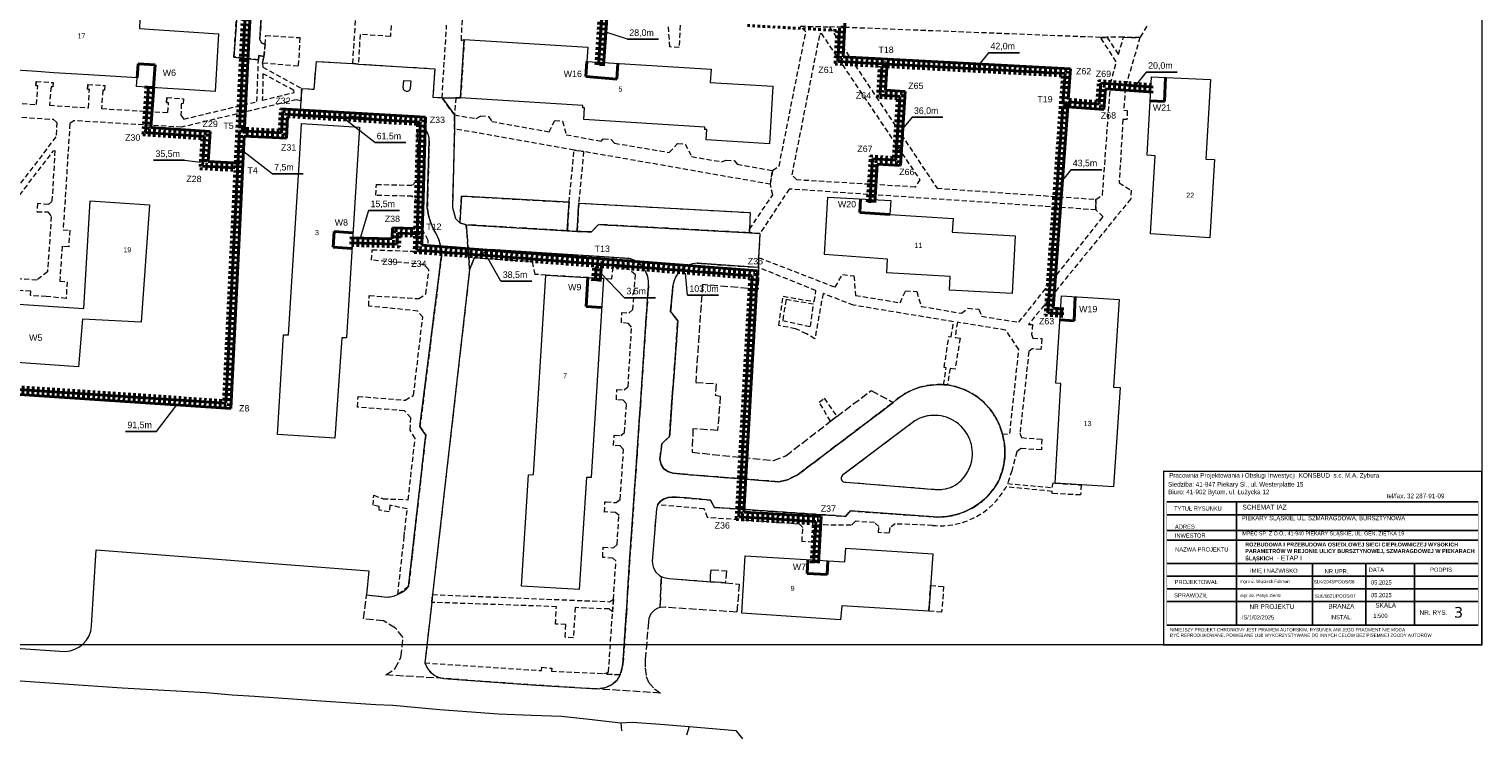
# Model space of a CAD drawing. Extents: x 6567519 to 6569315, y 5583523 to 5585607.
# Tile 5 of 67: x 6568405 to 6568691, y 5583523 to 5583663. Entities that reach past the tile are written whole.
import ezdxf
from ezdxf.enums import TextEntityAlignment as Align

# ---------------------------------------------------------------- set-up
doc = ezdxf.new("R2010")
doc.units = 0
for name, pattern in [('DUL', [1, 0.5, -0.5]), ('GAK', [3.5, 2, -0.7, 0.1, -0.7]), ('PRZER2-1', [3, 2, -1]), ('PRZER3-1', [4, 3, -1])]:
    doc.linetypes.add(name, pattern=pattern)
doc.layers.add('_D.OBRZEŻE', color=43, linetype='CONTINUOUS')
for name, color, linetype, lineweight in [('alarm', 51, 'CONTINUOUS', 50), ('GEPADR_O', 7, 'CONTINUOUS', 18), ('GESBZO', 7, 'CONTINUOUS', 50), ('GSLKRW', 7, 'CONTINUOUS', 25), ('GSSKOA', 7, 'PRZER3-1', 18), ('GSSKOD', 7, 'PRZER2-1', 18), ('odnosnik', 181, 'CONTINUOUS', 25), ('pomocnicza', 140, 'CONTINUOUS', 30), ('siec', 7, 'GAK', 70)]:
    doc.layers.add(name, color=color, linetype=linetype, lineweight=lineweight)
doc.styles.add('GEO-INFO', font='arial.ttf')
doc.styles.add('Opisy018', font='verdana.ttf', dxfattribs={"height": 20})

msp = doc.modelspace()

# ---------------------------------------------------------------- linework, layer by layer
at = {"layer": '_D.OBRZEŻE', "color": 0}
for p, q in [((6568628.865, 5583569.449), (6568690.251, 5583569.449)), ((6568642.578, 5583545.138), (6568642.578, 5583569.449)), ((6568628.883, 5583566.85), (6568690.251, 5583566.85)), ((6568628.893, 5583563.782), (6568690.249, 5583563.782)), ((6568628.893, 5583561.892), (6568690.249, 5583561.892)), ((6568628.893, 5583557.265), (6568690.247, 5583557.265)), ((6568628.893, 5583554.765), (6568690.246, 5583554.765)), ((6568657.578, 5583545.138), (6568657.578, 5583557.265)), ((6568668.085, 5583545.138), (6568668.085, 5583557.265)), ((6568677.679, 5583545.138), (6568677.679, 5583557.265)), ((6568628.893, 5583552.265), (6568690.246, 5583552.265)), ((6568628.893, 5583549.765), (6568690.245, 5583549.765)), ((6568628.893, 5583545.138), (6568690.243, 5583545.138))]:
    msp.add_line(p, q, dxfattribs=at)
for points, const_width in [([(6568628.234, 5583575.449), (6568690.934, 5583575.449), (6568690.934, 5583541.212), (6568628.234, 5583541.212)], 0.259), ([(6568690.251, 5583569.462), (6568628.893, 5583569.462), (6568628.893, 5583545.063), (6568690.243, 5583545.102)], 0.0739)]:
    msp.add_lwpolyline(points, close=True, dxfattribs=dict(at, const_width=const_width))
at = {"layer": 'GESBZO', "color": 7, "linetype": 'Continuous', "lineweight": 20, "elevation": 10.18}
for points in [[(6568426.37, 5583662.719), (6568441.95, 5583661.709), (6568441.31, 5583650.299), (6568435.23, 5583650.699), (6568431.9, 5583650.909), (6568425.82, 5583651.309), (6568425.92, 5583652.979), (6568416.34, 5583653.589), (6568409.5, 5583654.019), (6568406.17, 5583654.229), (6568400.06, 5583654.619), (6568400.97, 5583666.099), (6568426.44, 5583664.469)], [(6568538.88, 5583652.109), (6568551.24, 5583651.36), (6568550.556, 5583640.01), (6568538.05, 5583640.799), (6568538.18, 5583642.819), (6568537.82, 5583642.829), (6568537.84, 5583643.279), (6568513.95, 5583644.759), (6568514.1, 5583647.079), (6568513.74, 5583647.089), (6568513.76, 5583647.539), (6568489.68, 5583649.029), (6568490.4, 5583660.539), (6568514.76, 5583659.029), (6568514.59, 5583656.249), (6568539.04, 5583654.729)], [(6568625.67, 5583622.229), (6568626.597, 5583637.638), (6568625, 5583637.729), (6568625.88, 5583653.229), (6568637.45, 5583652.689), (6568636.573, 5583636.992), (6568638.27, 5583636.889), (6568637.33, 5583621.479)], [(6568457.96, 5583637.929), (6568458.31, 5583643.999), (6568469.73, 5583643.309), (6568467.17, 5583601.739), (6568466.28, 5583601.779), (6568464.89, 5583581.959), (6568453.62, 5583582.699), (6568454.76, 5583602.349), (6568455.78, 5583602.359)], [(6568586.16, 5583613.869), (6568573.69, 5583614.559), (6568573.81, 5583617.289), (6568561.4, 5583618.159), (6568562.09, 5583629.509), (6568574.45, 5583628.799), (6568574.27, 5583626.069), (6568586.73, 5583625.289), (6568586.55, 5583622.589), (6568598.99, 5583621.839), (6568598.38, 5583610.499), (6568586.01, 5583611.169)], [(6568396.53, 5583597.299), (6568397.48, 5583608.719), (6568415.39, 5583607.559), (6568416.69, 5583628.779), (6568428.33, 5583627.939), (6568426.72, 5583604.859), (6568415.154, 5583605.461), (6568414.4, 5583596.069)], [(6568514.47, 5583574.259), (6568513.06, 5583552.119), (6568501.71, 5583552.829), (6568503.05, 5583574.749), (6568504.04, 5583574.819), (6568506.51, 5583614.109), (6568517.85, 5583613.439), (6568515.41, 5583574.199)], [(6568618.35, 5583592.059), (6568619.65, 5583591.989), (6568618.39, 5583572.369), (6568606.893, 5583573.111), (6568608.01, 5583592.739), (6568607.03, 5583592.819), (6568608.13, 5583610.009), (6568619.46, 5583609.299)], [(6568545.09, 5583547.489), (6568545.77, 5583558.759), (6568565.44, 5583557.599), (6568565.61, 5583560.299), (6568582.74, 5583559.179), (6568581.986, 5583547.878), (6568564.8, 5583548.939), (6568564.58, 5583546.139)]]:
    msp.add_lwpolyline(points, close=True, dxfattribs=at)
at = {"layer": 'GSLKRW', "color": 7, "linetype": 'Continuous', "lineweight": 20, "elevation": 10.18}
for points in [[(6568442.25, 5583669.099), (6568444.2, 5583667.389), (6568445.27, 5583665.909), (6568445.48, 5583664.249), (6568445, 5583657.099), (6568449.83, 5583656.549), (6568449.9, 5583657.409), (6568450.91, 5583657.239)], [(6568451.15, 5583659.579), (6568450.41, 5583659.909), (6568450.1, 5583660.569), (6568450.4, 5583664.789), (6568450.79, 5583665.879), (6568451.38, 5583666.659), (6568452.61, 5583667.759), (6568454.13, 5583668.449), (6568469.2, 5583667.769), (6568470.32, 5583667.719)], [(6568406.02, 5583652.299), (6568405.95, 5583651.479), (6568406.34, 5583651.439)], [(6568409.35, 5583652.079), (6568409.28, 5583651.259), (6568408.95, 5583651.259)], [(6568416.19, 5583651.679), (6568416.12, 5583650.749), (6568416.53, 5583650.699)], [(6568419.54, 5583651.499), (6568419.51, 5583650.559), (6568419.15, 5583650.579)], [(6568431.76, 5583649.099), (6568431.68, 5583648.129), (6568432.1, 5583648.069)], [(6568435.09, 5583648.879), (6568435.01, 5583647.919), (6568434.63, 5583647.909)], [(6568510.71, 5583622.879), (6568511.06, 5583628.479), (6568489.85, 5583629.689), (6568489.55, 5583624.439)], [(6568512.67, 5583622.719), (6568512.96, 5583628.329), (6568546.76, 5583626.429), (6568546.63, 5583623.159), (6568546.6, 5583622.479)], [(6568521.24, 5583525.839), (6568521.396, 5583524.307)], [(6568534.71, 5583525.149), (6568534.23, 5583523.44)]]:
    msp.add_lwpolyline(points, dxfattribs=at)
for points in [[(6568374.84, 5583542.429), (6568411.69, 5583539.949, 0.3935011), (6568416.95, 5583544.989), (6568417.87, 5583559.989), (6568471.57, 5583555.859), (6568471.16, 5583551.089), (6568475.2, 5583550.659, 0.1995331), (6568479.43, 5583552.729), (6568482.81, 5583582.589), (6568481.67, 5583584.259), (6568485.91, 5583617.829, 0.1555909), (6568484.5, 5583622.919, -0.100888), (6568483.12, 5583627.389), (6568483.49, 5583640.609, 0.1699028), (6568482.77, 5583642.819, 0.2178282), (6568480.18, 5583644.199), (6568467.69, 5583645.449), (6568467.61, 5583644.889), (6568458.05, 5583645.459), (6568458.24, 5583648.489), (6568458.36, 5583650.889), (6568460.81, 5583650.749), (6568461.25, 5583656.249), (6568468.42, 5583655.819), (6568469.54, 5583655.729), (6568484.6, 5583654.789), (6568484.2, 5583649.199), (6568486.02, 5583649.079), (6568488.77, 5583649.079), (6568489.68, 5583649.029)], [(6568486.02, 5583649.079), (6568488.46, 5583645.699), (6568488.47, 5583642.929), (6568488.05, 5583627.439), (6568488.7, 5583625.269), (6568489.55, 5583624.439), (6568490.79, 5583624.059), (6568510.71, 5583622.879), (6568512.67, 5583622.719), (6568515.51, 5583622.649), (6568516.85, 5583624.099), (6568546.6, 5583622.479), (6568548.66, 5583622.319), (6568548.42, 5583617.569), (6568548.4, 5583615.619), (6568536.32, 5583616.449, 0.3772205), (6568531.53, 5583611.939), (6568531.06, 5583606.929), (6568532.48, 5583605.119), (6568531.66, 5583593.309), (6568531.44, 5583590.959), (6568531.1, 5583586.019), (6568531, 5583584.139), (6568530.88, 5583582.329), (6568529.32, 5583580.859), (6568528.98, 5583577.809), (6568529.21, 5583576.759), (6568529.66, 5583575.979), (6568530.51, 5583575.399), (6568531.53, 5583575.089), (6568532.87, 5583574.939), (6568552.45, 5583573.389), (6568554.09, 5583573.789), (6568556.08, 5583574.729), (6568574.96, 5583589.029, -0.1154233), (6568580.2, 5583592.009, -0.0815127), (6568584.87, 5583592.519, -0.0154132), (6568585.62, 5583592.459, -0.1694984), (6568593.23, 5583588.619, -0.1225951), (6568596.48, 5583582.739, -0.1034096), (6568596.84, 5583577.399, -0.1009364), (6568595.31, 5583572.839, -0.2799972), (6568582.79, 5583566.479), (6568566.46, 5583567.629), (6568565.52, 5583566.569), (6568539.74, 5583568.319), (6568538.95, 5583569.789), (6568532.22, 5583570.359), (6568531.33, 5583570.369), (6568530.58, 5583570.279), (6568529.81, 5583570.039), (6568529.05, 5583569.569), (6568528.49, 5583568.849), (6568528.27, 5583567.979), (6568527.46, 5583557.729), (6568527.66, 5583556.539), (6568528.18, 5583555.589), (6568528.9, 5583554.929), (6568529.24, 5583554.699), (6568529.76, 5583554.519), (6568530.77, 5583554.319), (6568538.96, 5583553.689)], [(6568358.663, 5583535.297, -0.1672175), (6568361.96, 5583536.809), (6568396.38, 5583534.569), (6568402.93, 5583534.139), (6568411.48, 5583533.549), (6568422.95, 5583532.769), (6568439.54, 5583531.869), (6568444.68, 5583531.399), (6568449.07, 5583531.129), (6568462.14, 5583530.221), (6568472.97, 5583529.469), (6568476.32, 5583529.339), (6568485.591, 5583528.52), (6568497.176, 5583527.648), (6568503.65, 5583527.369), (6568509.557, 5583527.16), (6568515.01, 5583526.619), (6568521.24, 5583525.839), (6568523.49, 5583525.989), (6568529.09, 5583525.639), (6568534.71, 5583525.149), (6568543.91, 5583524.359), (6568545.21, 5583522.739), (6568545.217, 5583522.698)]]:
    msp.add_lwpolyline(points, format="xyb", dxfattribs=at)
for points in [[(6568478.48, 5583652.499), (6568479.89, 5583652.419), (6568479.77, 5583650.989, -1.0312811), (6568478.39, 5583651.089)], [(6568491.46, 5583615.219), (6568484.15, 5583551.149), (6568483.98, 5583549.619), (6568482.65, 5583537.679, 0.3009392), (6568486.4, 5583534.619), (6568490.8, 5583534.279), (6568504.52, 5583533.299), (6568516.6, 5583532.539), (6568518.1, 5583532.779), (6568519.45, 5583533.389), (6568520.51, 5583534.249), (6568521.12, 5583535.309), (6568521.54, 5583536.709), (6568521.72, 5583538.009), (6568522.35, 5583547.579), (6568522.99, 5583557.519), (6568524.46, 5583578.979), (6568525.11, 5583588.499), (6568526.69, 5583611.989, 0.3744978), (6568522.95, 5583617.369), (6568495.52, 5583619.149), (6568492.35, 5583617.499)], [(6568564.98, 5583574.669, 0.7938662), (6568565.65, 5583573.319), (6568583.21, 5583571.889, 0.1567987), (6568587.14, 5583572.699, 0.201868), (6568590.41, 5583577.519, 0.6545375), (6568579.2, 5583585.389)]]:
    msp.add_lwpolyline(points, format="xyb", close=True, dxfattribs=at)
at = {"layer": 'GSSKOA', "color": 7, "linetype": 'PRZER3-1', "lineweight": 20, "ltscale": 0.5, "elevation": 10.18}
for points in [[(6568486.4, 5583534.619), (6568474.92, 5583535.299), (6568476.72, 5583536.509), (6568477.93, 5583538.769), (6568478.34, 5583542.689), (6568476.83, 5583544.549), (6568474.51, 5583545.969), (6568470.57, 5583546.369), (6568471.16, 5583551.089), (6568475.2, 5583550.659, 0.1995331), (6568479.43, 5583552.729), (6568482.81, 5583582.589), (6568481.67, 5583584.259), (6568485.91, 5583617.829, 0.1555909), (6568484.5, 5583622.919, -0.100888), (6568483.12, 5583627.389), (6568483.49, 5583640.609, 0.1699028), (6568482.77, 5583642.819, 0.2178282), (6568480.18, 5583644.199), (6568467.69, 5583645.449), (6568467.61, 5583644.889), (6568458.05, 5583645.459), (6568458.24, 5583648.489), (6568458.36, 5583650.889), (6568460.81, 5583650.749), (6568461.25, 5583656.249), (6568468.42, 5583655.819), (6568469.54, 5583655.729), (6568484.6, 5583654.789), (6568484.2, 5583649.199), (6568486.02, 5583649.079), (6568488.46, 5583645.699), (6568488.47, 5583642.929), (6568488.05, 5583627.439), (6568488.7, 5583625.269), (6568489.55, 5583624.439), (6568490.79, 5583624.059), (6568491.46, 5583615.219), (6568484.15, 5583551.149), (6568483.98, 5583549.619), (6568482.65, 5583537.679, 0.3009392)], [(6568529.09, 5583531.719), (6568516.6, 5583532.539), (6568518.1, 5583532.779), (6568519.45, 5583533.389), (6568520.51, 5583534.249), (6568521.12, 5583535.309), (6568521.54, 5583536.709), (6568521.72, 5583538.009), (6568522.35, 5583547.579), (6568522.99, 5583557.519), (6568524.46, 5583578.979), (6568525.11, 5583588.499), (6568526.69, 5583611.989, 0.3744978), (6568522.95, 5583617.369), (6568495.52, 5583619.149), (6568492.35, 5583617.499), (6568491.46, 5583615.219), (6568490.79, 5583624.059), (6568510.71, 5583622.879), (6568512.67, 5583622.719), (6568515.51, 5583622.649), (6568516.85, 5583624.099), (6568546.6, 5583622.479), (6568548.66, 5583622.319), (6568548.42, 5583617.569), (6568548.4, 5583615.619), (6568536.32, 5583616.449, 0.3772205), (6568531.53, 5583611.939), (6568531.06, 5583606.929), (6568532.48, 5583605.119), (6568531.66, 5583593.309), (6568531.44, 5583590.959), (6568531.1, 5583586.019), (6568531, 5583584.139), (6568530.88, 5583582.329), (6568529.32, 5583580.859), (6568528.98, 5583577.809), (6568529.21, 5583576.759), (6568529.66, 5583575.979), (6568530.51, 5583575.399), (6568531.53, 5583575.089), (6568532.87, 5583574.939), (6568552.45, 5583573.389), (6568554.09, 5583573.789), (6568556.08, 5583574.729), (6568574.96, 5583589.029, -0.1154233), (6568580.2, 5583592.009, -0.0815127), (6568584.87, 5583592.519, -0.0154132), (6568585.62, 5583592.459, -0.1694984), (6568593.23, 5583588.619, -0.1225951), (6568596.48, 5583582.739, -0.1034096), (6568596.84, 5583577.399, -0.1009364), (6568595.31, 5583572.839, -0.2799972), (6568582.79, 5583566.479), (6568566.46, 5583567.629), (6568565.52, 5583566.569), (6568539.74, 5583568.319), (6568538.95, 5583569.789), (6568532.22, 5583570.359), (6568531.33, 5583570.369), (6568530.58, 5583570.279), (6568529.81, 5583570.039), (6568529.05, 5583569.569), (6568528.49, 5583568.849), (6568528.27, 5583567.979), (6568527.46, 5583557.729), (6568527.66, 5583556.539), (6568528.18, 5583555.589), (6568528.9, 5583554.929), (6568529.24, 5583554.699), (6568529, 5583548.609), (6568528.58, 5583548.459), (6568527.93, 5583548.159), (6568527.18, 5583547.329), (6568526.77, 5583546.459), (6568526.69, 5583545.789), (6568526.06, 5583538.329), (6568526.08, 5583536.659), (6568526.25, 5583535.019), (6568526.7, 5583533.879), (6568527.89, 5583532.579)], [(6568574.96, 5583589.029), (6568556.08, 5583574.729), (6568554.09, 5583573.789), (6568552.45, 5583573.389), (6568532.87, 5583574.939), (6568531.53, 5583575.089), (6568530.51, 5583575.399), (6568529.66, 5583575.979), (6568529.21, 5583576.759), (6568528.98, 5583577.809), (6568529.32, 5583580.859), (6568530.88, 5583582.329), (6568531, 5583584.139), (6568531.1, 5583586.019), (6568531.44, 5583590.959), (6568531.66, 5583593.309), (6568532.48, 5583605.119), (6568531.06, 5583606.929), (6568531.53, 5583611.939, -0.3772205), (6568536.32, 5583616.449), (6568548.4, 5583615.619), (6568548.35, 5583611.349), (6568537.34, 5583612.239), (6568536.01, 5583592.969), (6568540.05, 5583592.689), (6568539.88, 5583590.449), (6568540.87, 5583590.259), (6568540.34, 5583583.509), (6568535.48, 5583583.819), (6568535.31, 5583579.199), (6568551.36, 5583577.559), (6568553.77, 5583578.499), (6568562.59, 5583585.309), (6568563.82, 5583586.259), (6568570.61, 5583591.359)], [(6568564.98, 5583574.669, 0.7938662), (6568565.65, 5583573.319), (6568583.21, 5583571.889, 0.1567987), (6568587.14, 5583572.699, 0.201868), (6568590.41, 5583577.519, 0.6545375), (6568579.2, 5583585.389)]]:
    msp.add_lwpolyline(points, format="xyb", close=True, dxfattribs=at)
for points in [[(6568490.79, 5583624.059), (6568489.55, 5583624.439), (6568489.85, 5583629.689), (6568511.06, 5583628.479), (6568510.71, 5583622.879)], [(6568512.96, 5583628.329), (6568546.76, 5583626.429), (6568546.63, 5583623.159), (6568546.6, 5583622.479), (6568516.85, 5583624.099), (6568515.51, 5583622.649), (6568512.67, 5583622.719)], [(6568529.24, 5583554.699), (6568529.76, 5583554.519), (6568530.77, 5583554.319), (6568538.96, 5583553.689), (6568541.85, 5583553.459), (6568544.6, 5583553.229), (6568544.14, 5583547.689), (6568530.02, 5583548.639), (6568529, 5583548.609)], [(6568541.85, 5583553.459), (6568538.96, 5583553.689), (6568538.91, 5583554.899), (6568539.08, 5583556.039), (6568542.08, 5583555.839)]]:
    msp.add_lwpolyline(points, close=True, dxfattribs=at)
at = {"layer": 'GSSKOD', "color": 7, "linetype": 'PRZER2-1', "lineweight": 20, "ltscale": 0.5, "elevation": 10.18}
for points in [[(6568475.99, 5583663.339), (6568475.84, 5583661.149), (6568469.87, 5583661.569), (6568469.54, 5583655.729), (6568468.42, 5583655.819), (6568469.2, 5583667.769)], [(6568450.4, 5583664.789), (6568450.1, 5583660.569), (6568450.41, 5583659.909), (6568451.15, 5583659.579), (6568450.91, 5583657.239), (6568449.9, 5583657.409), (6568449.83, 5583656.549), (6568445, 5583657.099), (6568445.48, 5583664.249)], [(6568489.96, 5583664.409), (6568489.76, 5583660.379), (6568490.4, 5583660.539), (6568489.68, 5583649.029), (6568488.77, 5583649.079), (6568488.46, 5583645.699), (6568486.02, 5583649.079), (6568486.92, 5583663.369)], [(6568532.93, 5583663.359), (6568532.77, 5583658.989), (6568530.94, 5583659.089), (6568530.59, 5583663.529)], [(6568624.96, 5583663.169), (6568623.58, 5583660.969), (6568620.35, 5583660.989), (6568617.05, 5583660.989), (6568615.82, 5583660.959), (6568562.39, 5583663.059)], [(6568385.32, 5583649.119), (6568406.09, 5583647.749), (6568406.34, 5583651.439), (6568405.95, 5583651.479), (6568406.02, 5583652.299), (6568409.35, 5583652.079), (6568409.28, 5583651.259), (6568408.95, 5583651.259), (6568408.65, 5583647.599), (6568416.36, 5583647.099), (6568416.53, 5583650.699), (6568416.12, 5583650.749), (6568416.19, 5583651.679), (6568419.54, 5583651.499), (6568419.51, 5583650.559), (6568419.15, 5583650.579), (6568418.93, 5583646.939), (6568432, 5583646.139), (6568432.1, 5583648.069), (6568431.68, 5583648.129), (6568431.76, 5583649.099), (6568435.09, 5583648.879), (6568435.01, 5583647.919), (6568434.63, 5583647.909), (6568434.57, 5583645.629), (6568435.11, 5583644.859), (6568449.54, 5583648.319), (6568449.83, 5583656.549), (6568449.9, 5583657.409), (6568450.91, 5583657.239), (6568450.63, 5583655.919), (6568450.71, 5583655.129), (6568458.36, 5583650.889), (6568458.24, 5583648.489), (6568457.29, 5583648.679), (6568434.64, 5583643.269), (6568413.46, 5583644.549), (6568412.67, 5583643.979), (6568411.34, 5583623.029), (6568412.64, 5583622.949), (6568412.44, 5583619.689), (6568411.15, 5583619.799), (6568410.69, 5583612.909), (6568412.12, 5583612.819), (6568411.93, 5583609.519), (6568408.02, 5583609.899), (6568404.89, 5583610.099), (6568404.95, 5583610.939), (6568381.28, 5583612.609)]]:
    msp.add_lwpolyline(points, dxfattribs=at)
for points in [[(6568451.15, 5583659.579), (6568451.27, 5583661.369), (6568458.02, 5583660.929), (6568457.66, 5583655.279), (6568450.63, 5583655.919), (6568450.91, 5583657.239)], [(6568546.6, 5583622.479), (6568546.63, 5583623.159), (6568551.19, 5583629.929), (6568550.73, 5583632.029), (6568551.15, 5583634.749), (6568552.46, 5583635.609), (6568557.72, 5583662.079), (6568556.65, 5583663.179), (6568562.39, 5583663.059), (6568583.58, 5583631.249), (6568614.91, 5583629.049), (6568614.9, 5583626.979), (6568554.44, 5583631.079), (6568548.66, 5583622.319)], [(6568560.51, 5583661.629), (6568560.74, 5583661.799), (6568580.18, 5583632.929), (6568579.28, 5583631.479), (6568555.92, 5583632.879), (6568555.03, 5583633.889)], [(6568450.6, 5583648.589), (6568456.87, 5583650.109), (6568456.83, 5583650.529), (6568450.73, 5583653.819)], [(6568387.73, 5583614.459), (6568382.59, 5583614.829), (6568384.65, 5583645.779), (6568385.24, 5583646.369), (6568409.4, 5583644.829), (6568410.12, 5583644.219), (6568409.91, 5583641.369), (6568395.84, 5583622.839)], [(6568488.47, 5583642.929), (6568488.46, 5583645.699), (6568492.73, 5583644.969), (6568493.62, 5583645.489), (6568495.19, 5583645.389), (6568495.83, 5583644.409), (6568507.13, 5583642.389), (6568508.23, 5583644.579), (6568509.78, 5583644.489), (6568510.49, 5583641.799), (6568517.36, 5583640.529), (6568517.8, 5583640.959), (6568519.34, 5583640.869), (6568520.02, 5583640.119), (6568530.8, 5583638.299), (6568532.46, 5583640.049), (6568533.95, 5583639.959), (6568535.21, 5583637.499), (6568541.13, 5583636.459), (6568542.04, 5583636.769), (6568543.58, 5583636.679), (6568544.19, 5583635.969), (6568551.15, 5583634.749), (6568550.73, 5583632.029), (6568513.93, 5583638.479), (6568512.05, 5583638.749)], [(6568409.45, 5583638.639), (6568409.72, 5583638.649), (6568409.14, 5583628.659), (6568408.45, 5583628.009), (6568406.31, 5583628.249), (6568406.18, 5583626.619), (6568408.31, 5583626.619), (6568408.99, 5583625.689), (6568408.26, 5583614.789), (6568406.17, 5583613.129), (6568397.43, 5583613.779), (6568398.22, 5583623.929)], [(6568510.71, 5583622.879), (6568511.06, 5583628.479), (6568512.05, 5583638.749), (6568513.93, 5583638.479), (6568512.96, 5583628.329), (6568512.67, 5583622.719)], [(6568559.25, 5583608.379), (6568553.83, 5583609.279), (6568553.14, 5583605.179), (6568558.63, 5583603.979)], [(6568562.59, 5583585.309), (6568560.37, 5583589.079), (6568561.35, 5583589.849), (6568563.82, 5583586.259)], [(6568582.323, 5583552.931), (6568584.89, 5583552.769), (6568584.49, 5583547.679), (6568581.986, 5583547.878)], [(6568519.81, 5583550.219), (6568519.64, 5583547.719), (6568518.96, 5583548.309), (6568512.25, 5583548.589), (6568511.9, 5583542.599), (6568510.29, 5583542.749), (6568510.43, 5583545.249), (6568508.36, 5583545.329), (6568508.57, 5583548.759), (6568483.98, 5583549.619), (6568484.15, 5583551.149), (6568519.05, 5583549.749)]]:
    msp.add_lwpolyline(points, close=True, dxfattribs=at)
for points in [[(6568615.82, 5583660.959), (6568617.05, 5583660.989), (6568619.34, 5583657.609), (6568620.35, 5583660.989), (6568623.58, 5583660.969), (6568620.67, 5583651.009), (6568620.39, 5583646.609), (6568621.08, 5583646.539), (6568621.02, 5583644.759), (6568620.23, 5583644.809), (6568619.48, 5583632.329), (6568621.84, 5583630.869), (6568621.76, 5583629.139), (6568601.58, 5583604.369), (6568602.42, 5583604.369), (6568602.23, 5583602.499), (6568602.47, 5583601.709), (6568604.21, 5583601.599), (6568604.07, 5583599.439), (6568602.36, 5583599.619), (6568601.68, 5583599.059), (6568599.93, 5583582.979), (6568600.22, 5583582.089), (6568604.25, 5583581.769), (6568604.14, 5583579.649), (6568600.11, 5583579.949), (6568599.29, 5583579.269), (6568598.34, 5583575.569), (6568597.49, 5583573.029), (6568606.29, 5583572.239), (6568606.47, 5583573.189), (6568606.893, 5583573.111), (6568611.97, 5583572.769), (6568611.88, 5583570.779), (6568606.25, 5583571.069), (6568606.27, 5583571.489), (6568597.19, 5583572.379, -0.3030977), (6568582.7, 5583564.789), (6568575.35, 5583565.069), (6568574.3, 5583564.379), (6568574.12, 5583563.269), (6568572.03, 5583563.359), (6568572.13, 5583564.579), (6568571.26, 5583565.359), (6568567.49, 5583565.599), (6568566.67, 5583564.799), (6568560.31, 5583564.889), (6568559.27, 5583564.009), (6568559.16, 5583561.489), (6568556.97, 5583561.599), (6568557.12, 5583564.379), (6568556.48, 5583565.039), (6568538.37, 5583566.319), (6568537.68, 5583568.019), (6568528.49, 5583568.849), (6568529.05, 5583569.569), (6568529.81, 5583570.039), (6568530.58, 5583570.279), (6568531.33, 5583570.369), (6568532.22, 5583570.359), (6568538.95, 5583569.789), (6568539.74, 5583568.319), (6568565.52, 5583566.569), (6568566.46, 5583567.629), (6568582.79, 5583566.479, 0.1561482), (6568590.81, 5583568.389, 0.1338256), (6568595.31, 5583572.839, 0.1980485), (6568596.48, 5583582.739), (6568597.93, 5583582.909), (6568599.71, 5583599.479), (6568597.11, 5583603.279), (6568587.6, 5583604.829), (6568587.15, 5583601.849), (6568588.12, 5583601.669), (6568587.15, 5583595.579), (6568586.17, 5583595.719), (6568585.62, 5583592.459), (6568584.87, 5583592.519), (6568585.41, 5583595.869), (6568585, 5583595.929), (6568585.91, 5583601.999), (6568586.36, 5583601.969), (6568586.85, 5583604.919), (6568567.14, 5583608.179), (6568561.11, 5583610.499), (6568559.49, 5583601.549), (6568557.87, 5583602.549), (6568555.7, 5583603.559), (6568552.38, 5583604.159), (6568553.27, 5583609.939), (6568559.38, 5583608.899), (6568559.72, 5583611.069), (6568548.4, 5583615.619), (6568548.42, 5583617.569), (6568563.51, 5583611.739), (6568564.95, 5583614.239), (6568567.21, 5583613.969), (6568567.49, 5583610.129), (6568576.32, 5583608.679), (6568577.37, 5583611.039), (6568579.59, 5583610.869), (6568580.46, 5583607.959), (6568588.39, 5583606.589), (6568589.66, 5583607.589), (6568591.85, 5583607.379), (6568592.37, 5583605.999), (6568599.69, 5583604.819), (6568616.32, 5583625.609), (6568614.9, 5583626.979), (6568614.91, 5583629.049), (6568616.2, 5583629.899), (6568617.79, 5583651.869), (6568618.92, 5583656.169)], [(6568479.43, 5583552.729), (6568477.3, 5583551.169), (6568478.56, 5583562.499), (6568478.68, 5583563.769), (6568479.16, 5583568.019), (6568475.72, 5583568.779), (6568475.61, 5583567.469), (6568473.62, 5583567.769), (6568473.66, 5583568.519), (6568472.42, 5583568.749), (6568472.57, 5583570.719), (6568474.39, 5583570.039), (6568479.35, 5583569.849), (6568480.71, 5583581.909), (6568479.73, 5583583.589), (6568479.9, 5583585.989), (6568478.6, 5583587.359), (6568469.33, 5583588.109), (6568469.47, 5583590.219), (6568478.74, 5583589.469), (6568480.4, 5583590.429), (6568482.21, 5583605.799), (6568481.23, 5583607.039), (6568471.56, 5583608.019), (6568471.69, 5583610.079), (6568481.44, 5583609.489), (6568482.85, 5583610.409), (6568483.42, 5583615.149), (6568482.49, 5583616.199), (6568472.13, 5583617.069), (6568472.26, 5583619.109), (6568481.55, 5583618.779, 0.2068338), (6568482.61, 5583619.049, 0.2069604), (6568483.26, 5583620.959), (6568482.44, 5583622.539), (6568481.45, 5583625.129), (6568481.3, 5583628.399), (6568480.16, 5583629.659), (6568472.94, 5583629.849), (6568473.08, 5583631.979), (6568480.19, 5583631.849), (6568481.2, 5583632.909), (6568481.21, 5583643.979, -0.3183784), (6568483.49, 5583640.609), (6568483.12, 5583627.389, 0.100888), (6568484.5, 5583622.919, -0.1555909), (6568485.91, 5583617.829), (6568481.67, 5583584.259), (6568482.81, 5583582.589)], [(6568492.35, 5583617.499), (6568495.52, 5583619.149), (6568522.95, 5583617.369, -0.3744978), (6568526.69, 5583611.989), (6568525.11, 5583588.499), (6568524.46, 5583578.979), (6568522.99, 5583557.519), (6568522.35, 5583547.579), (6568521.72, 5583538.009), (6568521.54, 5583536.709), (6568521.12, 5583535.309), (6568518.48, 5583535.489), (6568518.47, 5583535.719), (6568518.86, 5583535.899), (6568519.64, 5583547.719), (6568519.81, 5583550.219), (6568520.3, 5583557.769), (6568519.68, 5583558.349), (6568517.68, 5583558.479), (6568517.79, 5583560.479), (6568519.79, 5583560.379), (6568520.53, 5583561.049), (6568520.91, 5583566.709), (6568520.22, 5583567.319), (6568518.2, 5583567.449), (6568518.03, 5583567.389), (6568518.13, 5583569.429), (6568518.34, 5583569.429), (6568520.33, 5583569.299), (6568521.12, 5583569.919), (6568521.81, 5583579.769), (6568521.12, 5583580.469), (6568519.84, 5583580.539), (6568519.97, 5583582.569), (6568521.27, 5583582.479), (6568522, 5583583.119), (6568522.39, 5583588.759), (6568521.7, 5583589.469), (6568520.38, 5583589.519), (6568520.5, 5583591.579), (6568521.89, 5583591.499), (6568522.68, 5583592.129), (6568523.38, 5583603.839), (6568522.77, 5583604.579), (6568521.37, 5583604.729), (6568521.48, 5583606.759), (6568522.81, 5583606.619), (6568523.63, 5583607.279), (6568524.12, 5583614.199), (6568522.65, 5583615.479), (6568519.66, 5583615.699), (6568519.43, 5583613.299), (6568517.85, 5583613.439), (6568506.51, 5583614.109), (6568504.39, 5583614.269), (6568503.85, 5583616.779)], [(6568521.12, 5583535.309), (6568520.51, 5583534.249), (6568519.45, 5583533.389), (6568518.1, 5583532.779), (6568516.6, 5583532.539), (6568504.52, 5583533.299), (6568490.8, 5583534.279), (6568486.4, 5583534.619, -0.3009392), (6568482.65, 5583537.679), (6568505.65, 5583536.169), (6568505.71, 5583536.829), (6568507.65, 5583536.629), (6568507.58, 5583536.039), (6568512.13, 5583535.849), (6568517.94, 5583535.579), (6568518.47, 5583535.719), (6568518.48, 5583535.489)]]:
    msp.add_lwpolyline(points, format="xyb", close=True, dxfattribs=at)
at = {"layer": 'odnosnik'}
for p, q in [((6568528.653, 5583660.596), (6568522.557, 5583660.596)), ((6568599.839, 5583657.952), (6568593.743, 5583657.952)), ((6568630.911, 5583654.126), (6568624.815, 5583654.126)), ((6568584.747, 5583645.227), (6568578.651, 5583645.227)), ((6568478.852, 5583640.238), (6568472.756, 5583640.238)), ((6568435.258, 5583636.746), (6568429.162, 5583636.746)), ((6568616.05, 5583634.898), (6568609.954, 5583634.898)), ((6568458.642, 5583634.079), (6568452.546, 5583634.079)), ((6568477.641, 5583626.847), (6568471.545, 5583626.847)), ((6568503.716, 5583612.9), (6568497.62, 5583612.9)), ((6568528.084, 5583609.659), (6568521.988, 5583609.659)), ((6568540.494, 5583610.143), (6568534.398, 5583610.143)), ((6568429.725, 5583583.283), (6568423.629, 5583583.283))]:
    msp.add_line(p, q, dxfattribs=at)
at = {"layer": 'siec', "linetype": 'ByBlock', "lineweight": 40}
for p, q in [((6568446.097, 5583643.081), (6568448.166, 5583685.2)), ((6568447.047, 5583642.032), (6568449.115, 5583684.135)), ((6568565.415, 5583663.752), (6568565.07, 5583657.128)), ((6568564.354, 5583662.817), (6568564.009, 5583656.193)), ((6568425.92, 5583652.979), (6568426.105, 5583655.769)), ((6568426.105, 5583655.769), (6568429.448, 5583655.547)), ((6568429.448, 5583655.547), (6568429.155, 5583651.089)), ((6568514.59, 5583656.245, 10.18), (6568514.342, 5583653.262, 10.18)), ((6568520.444, 5583652.755, 10.18), (6568520.638, 5583655.869, 10.18)), ((6568564.009, 5583656.193), (6568608.831, 5583653.861)), ((6568565.07, 5583657.128), (6568609.892, 5583654.796)), ((6568572.393, 5583649.607), (6568572.686, 5583655.246)), ((6568573.444, 5583650.554), (6568573.736, 5583656.182)), ((6568609.892, 5583654.796), (6568609.455, 5583648.755)), ((6568514.342, 5583653.262, 10.18), (6568520.444, 5583652.755, 10.18)), ((6568608.831, 5583653.861), (6568608.395, 5583647.829)), ((6568628.588, 5583653.102), (6568628.385, 5583648.342)), ((6568428.192, 5583651.39), (6568427.58, 5583642.254)), ((6568429.186, 5583651.255), (6568428.646, 5583643.203)), ((6568576.268, 5583649.355), (6568572.393, 5583649.607)), ((6568577.318, 5583650.302), (6568573.444, 5583650.554)), ((6568575.449, 5583636.771), (6568576.268, 5583649.355)), ((6568576.369, 5583635.709), (6568577.318, 5583650.302)), ((6568615.559, 5583647.812), (6568615.856, 5583651.921)), ((6568615.856, 5583651.921), (6568626.204, 5583651.172)), ((6568616.484, 5583646.742), (6568616.781, 5583650.851)), ((6568616.781, 5583650.851), (6568626.189, 5583650.17)), ((6568454.182, 5583646.923), (6568482.739, 5583645.218)), ((6568454.4, 5583642.157), (6568454.651, 5583646.398)), ((6568608.359, 5583647.33), (6568605.416, 5583606.68)), ((6568609.419, 5583648.256), (6568606.477, 5583607.615)), ((6568616.484, 5583646.742), (6568608.359, 5583647.33)), ((6568615.559, 5583647.812), (6568609.419, 5583648.256)), ((6568628.385, 5583648.342), (6568625.612, 5583648.5)), ((6568455.121, 5583645.874), (6568481.714, 5583644.286)), ((6568455.339, 5583641.108), (6568455.591, 5583645.349)), ((6568481.714, 5583644.286), (6568481.044, 5583619.064)), ((6568482.739, 5583645.218), (6568482.068, 5583620.004)), ((6568427.58, 5583642.254), (6568439.235, 5583641.47)), ((6568428.646, 5583643.203), (6568440.301, 5583642.419)), ((6568439.235, 5583641.47), (6568438.838, 5583635.569)), ((6568440.301, 5583642.419), (6568439.904, 5583636.517)), ((6568443.435, 5583588.875), (6568446.073, 5583642.582)), ((6568444.384, 5583587.81), (6568447.022, 5583641.532)), ((6568454.4, 5583642.157), (6568446.073, 5583642.582)), ((6568455.339, 5583641.108), (6568447.022, 5583641.532)), ((6568438.838, 5583635.569), (6568445.213, 5583635.256)), ((6568439.904, 5583636.517), (6568446.26, 5583636.206)), ((6568570.317, 5583628.372), (6568570.882, 5583637.068)), ((6568570.882, 5583637.068), (6568575.449, 5583636.771)), ((6568571.307, 5583628.399), (6568571.802, 5583636.007)), ((6568571.802, 5583636.007), (6568576.369, 5583635.709)), ((6568568.371, 5583626.458), (6568568.526, 5583629.158)), ((6568574.27, 5583626.069), (6568568.371, 5583626.458)), ((6568476.25, 5583623.429), (6568476.194, 5583621.24)), ((6568476.25, 5583623.429), (6568480.657, 5583623.311)), ((6568464.538, 5583619.606), (6568464.746, 5583622.712)), ((6568464.746, 5583622.712), (6568468.448, 5583622.484)), ((6568477.167, 5583620.214), (6568467.793, 5583620.463)), ((6568476.194, 5583621.24), (6568467.826, 5583621.463)), ((6568477.223, 5583622.402), (6568477.167, 5583620.214)), ((6568477.224, 5583622.403), (6568481.629, 5583622.285)), ((6568468.255, 5583619.357), (6568464.538, 5583619.606)), ((6568481.044, 5583619.064), (6568547.178, 5583614.001)), ((6568482.068, 5583620.004), (6568548.203, 5583614.942)), ((6568516.19, 5583612.963), (6568516.41, 5583615.848)), ((6568517.187, 5583612.887), (6568517.485, 5583616.784)), ((6568548.203, 5583614.942), (6568545.511, 5583567.381)), ((6568514.405, 5583607.957), (6568514.74, 5583613.622)), ((6568547.178, 5583614.001), (6568544.486, 5583566.441)), ((6568610.838, 5583609.882), (6568610.635, 5583605.122)), ((6568517.496, 5583607.739), (6568514.405, 5583607.957)), ((6568605.416, 5583606.68), (6568608.549, 5583606.47)), ((6568606.477, 5583607.615), (6568608.551, 5583607.465)), ((6568610.635, 5583605.122), (6568607.862, 5583605.28)), ((6568362.683, 5583594.248), (6568443.435, 5583588.875)), ((6568363.619, 5583593.184), (6568444.384, 5583587.81)), ((6568544.486, 5583566.441), (6568559.727, 5583565.578)), ((6568545.511, 5583567.381), (6568560.752, 5583566.518)), ((6568560.232, 5583557.322), (6568560.752, 5583566.518)), ((6568559.26, 5583557.329), (6568559.727, 5583565.578)), ((6568558.145, 5583558.029, 10.18), (6568558.015, 5583555.326, 10.18)), ((6568561.907, 5583555.139, 10.18), (6568562.064, 5583557.798, 10.18)), ((6568558.015, 5583555.326, 10.18), (6568561.907, 5583555.139, 10.18))]:
    msp.add_line(p, q, dxfattribs=at)
at = {"layer": 'siec', "color": 5, "linetype": 'DUL', "lineweight": 40}
for p, q in [((6568445.213, 5583635.256), (6568447.355, 5583678.875)), ((6568446.26, 5583636.206), (6568448.403, 5583679.824)), ((6568516.346, 5583655.56), (6568517.507, 5583672.715)), ((6568517.342, 5583655.401), (6568518.442, 5583671.654)), ((6568546.204, 5583663.318), (6568563.823, 5583662.349)), ((6568563.823, 5583662.349), (6568563.479, 5583655.725)), ((6568564.884, 5583663.284), (6568564.54, 5583656.66)), ((6568563.479, 5583655.725), (6568572.187, 5583655.272)), ((6568564.54, 5583656.66), (6568573.237, 5583656.208)), ((6568571.868, 5583649.134), (6568572.187, 5583655.272)), ((6568572.686, 5583655.246), (6568608.301, 5583653.393)), ((6568572.918, 5583650.08), (6568573.237, 5583656.208)), ((6568573.736, 5583656.182), (6568609.362, 5583654.328)), ((6568608.301, 5583653.393), (6568604.886, 5583606.212)), ((6568609.362, 5583654.328), (6568605.947, 5583607.147)), ((6568615.096, 5583648.347), (6568615.393, 5583652.456)), ((6568615.393, 5583652.456), (6568626.364, 5583651.662)), ((6568427.692, 5583651.403), (6568427.047, 5583641.78)), ((6568428.69, 5583651.33), (6568428.113, 5583642.728)), ((6568575.742, 5583648.881), (6568571.868, 5583649.134)), ((6568576.793, 5583649.828), (6568572.918, 5583650.08)), ((6568575.909, 5583636.24), (6568576.793, 5583649.828)), ((6568616.021, 5583647.277), (6568616.319, 5583651.386)), ((6568616.319, 5583651.386), (6568626.228, 5583650.669)), ((6568453.93, 5583642.682), (6568454.182, 5583646.923)), ((6568454.651, 5583646.398), (6568482.226, 5583644.752)), ((6568574.989, 5583637.302), (6568575.742, 5583648.881)), ((6568616.021, 5583647.277), (6568608.395, 5583647.829)), ((6568615.096, 5583648.347), (6568609.455, 5583648.755)), ((6568454.87, 5583641.632), (6568455.121, 5583645.874)), ((6568455.591, 5583645.349), (6568481.202, 5583643.821)), ((6568481.202, 5583643.821), (6568480.657, 5583623.311)), ((6568482.226, 5583644.752), (6568481.629, 5583622.285)), ((6568427.047, 5583641.78), (6568438.702, 5583640.996)), ((6568428.113, 5583642.728), (6568439.768, 5583641.945)), ((6568438.702, 5583640.996), (6568438.305, 5583635.094)), ((6568439.768, 5583641.945), (6568439.371, 5583636.043)), ((6568453.93, 5583642.682), (6568446.097, 5583643.081)), ((6568454.87, 5583641.632), (6568447.047, 5583642.032)), ((6568569.828, 5583628.467), (6568570.422, 5583637.599)), ((6568570.422, 5583637.599), (6568574.989, 5583637.302)), ((6568438.305, 5583635.094), (6568445.188, 5583634.757)), ((6568439.371, 5583636.043), (6568446.236, 5583635.706)), ((6568442.961, 5583589.408), (6568445.188, 5583634.757)), ((6568443.91, 5583588.343), (6568446.236, 5583635.706)), ((6568570.815, 5583628.432), (6568571.342, 5583636.537)), ((6568571.342, 5583636.537), (6568575.909, 5583636.24)), ((6568476.68, 5583620.727), (6568467.813, 5583620.963)), ((6568476.737, 5583622.915), (6568476.68, 5583620.727)), ((6568476.737, 5583622.916), (6568480.643, 5583622.812)), ((6568477.71, 5583621.889), (6568477.654, 5583619.701)), ((6568477.71, 5583621.889), (6568481.616, 5583621.785)), ((6568480.643, 5583622.812), (6568480.531, 5583618.594)), ((6568481.616, 5583621.785), (6568481.556, 5583619.534)), ((6568477.654, 5583619.701), (6568467.801, 5583619.963)), ((6568480.531, 5583618.594), (6568515.912, 5583615.886)), ((6568481.556, 5583619.534), (6568516.986, 5583616.822)), ((6568515.691, 5583613.001), (6568515.912, 5583615.886)), ((6568516.41, 5583615.848), (6568546.665, 5583613.531)), ((6568516.688, 5583612.925), (6568516.986, 5583616.822)), ((6568517.485, 5583616.784), (6568547.69, 5583614.471)), ((6568546.665, 5583613.531), (6568543.974, 5583565.971)), ((6568547.69, 5583614.471), (6568544.998, 5583566.911)), ((6568604.886, 5583606.212), (6568608.536, 5583605.948)), ((6568605.947, 5583607.147), (6568608.554, 5583606.959)), ((6568401.204, 5583592.186), (6568442.961, 5583589.408)), ((6568402.135, 5583591.122), (6568443.91, 5583588.343)), ((6568543.974, 5583565.971), (6568559.215, 5583565.108)), ((6568544.998, 5583566.911), (6568560.24, 5583566.048)), ((6568559.751, 5583557.408), (6568560.24, 5583566.048)), ((6568558.775, 5583557.327), (6568559.215, 5583565.108))]:
    msp.add_line(p, q, dxfattribs=at)
at = {"layer": 'siec', "color": 0, "linetype": 'ByBlock', "lineweight": 40}
for p, q in [((6568516.848, 5583655.541), (6568517.974, 5583672.184)), ((6568517.842, 5583655.35), (6568518.909, 5583671.123))]:
    msp.add_line(p, q, dxfattribs=at)
at = {"layer": 'siec', "linetype": 'ByBlock', "lineweight": 20}
for p, q in [((6568522.557, 5583660.596), (6568518.294, 5583662.03)), ((6568593.743, 5583657.952), (6568591.549, 5583655.255)), ((6568624.815, 5583654.126), (6568622.622, 5583651.429)), ((6568472.756, 5583640.238), (6568466.602, 5583645.065)), ((6568578.651, 5583645.227), (6568576.457, 5583642.53)), ((6568452.546, 5583634.079), (6568446.393, 5583638.907)), ((6568435.258, 5583636.746), (6568438.392, 5583636.386)), ((6568609.954, 5583634.898), (6568607.76, 5583632.201)), ((6568471.545, 5583626.847), (6568469.909, 5583621.407)), ((6568497.62, 5583612.9), (6568495.018, 5583617.485)), ((6568521.988, 5583609.659), (6568517.309, 5583614.486)), ((6568534.398, 5583610.143), (6568534.006, 5583614.501)), ((6568429.725, 5583583.283), (6568433.734, 5583588.519))]:
    msp.add_line(p, q, dxfattribs=at)
at = {"layer": 'siec', "linetype": 'Continuous', "lineweight": 18}
msp.add_lwpolyline([(6568276.363, 5583817.09), (6568690.934, 5583817.09), (6568690.934, 5583541.212), (6568276.363, 5583541.212)], close=True, dxfattribs=at)

# ---------------------------------------------------------------- texts
at = {"layer": '_D.OBRZEŻE', "color": 0, "attachment_point": 1}
for s, insert, char_height, width in [('Pracownia Projektowania i Obsługi Inwestycji  KONSBUD  s.c. M.A. Zybura{\\Q15;              }', (6568629.32, 5583575.098), 0.9, 281.08878), ('Siedziba: 41-947 Piekary Śl., ul. Westerplatte 15\\PBiuro: 41-902 Bytom, ul. Łużycka 12', (6568629.123, 5583573.335), 0.9, 48.07269), ('SCHEMAT IAZ', (6568643.766, 5583568.859), 0.9405, 47.74268), ('{\\H0.8612x; tel/fax. 32 287-91-09}\\P ', (6568671.846, 5583571.045), 1.045, 31.98503), ('TYTUŁ RYSUNKU', (6568630.301, 5583568.524), 0.81625, 23.69262), ('PIEKARY ŚLĄSKIE, UL. SZMARAGDOWA, BURSZTYNOWA', (6568643.648, 5583566.646), 0.84645, 45.94637), ('{\\fArial|b0|i0|c238|p34;ADRES }', (6568630.464, 5583564.948), 0.81625, 23.69262), ('INWESTOR', (6568630.442, 5583563.203), 0.8162, 23.69262), ('MPEC SP. Z O.O., 41-940 PIEKARY ŚLĄSKIE, UL. GEN. ZIĘTKA 19', (6568643.764, 5583563.584), 0.75, 51.59646), ('{\\fArial|b0|i0|c238|p34;NAZWA PROJEKTU}', (6568630.5, 5583560.452), 0.81625, 23.69262), ('{\\fArial|b1|i0|c238|p34;\\H0.819x;ROZBUDOWA I PRZEBUDOWA OSIEDLOWEJ SIECI CIEPŁOWNICZEJ WYSOKICH PARAMETRÓW W REJONIE ULICY BURSZTYNOWEJ, SZMARAGDOWEJ W PIEKARACH ŚLĄSKICH\\fArial|b0|i0|c238|p34;\\H1.221x; \\H1x; - ETAP I\\P\\H1x; }', (6568644.317, 5583561.401), 0.942155, 47.58608), ('{\\fArial|b0|i0|c238|p34;\\Q0;IMIĘ I NAZWISKO}', (6568645.275, 5583556.273), 0.81625, 23.69262), ('{\\fArial|b0|i0|c238|p34;NR UPR.}', (6568659.981, 5583556.166), 0.81625, 23.69262), ('{\\fArial|b0|i0|c238|p34;\\Q0;DATA}', (6568668.65, 5583556.461), 0.81625, 23.69262), ('{\\fArial|b0|i0|c238|p34;\\Q0;PODPIS}', (6568680.762, 5583556.461), 0.81625, 23.69262), ('PROJEKTOWAŁ', (6568630.408, 5583554.034), 0.81625, 23.69262), ('mgr inż. Wojciech Foltman', (6568643.299, 5583554.058), 0.6, 23.69262), ('SLK/2043/POOS/08', (6568657.826, 5583554.008), 0.65, 22.50798), ('05.2025', (6568669.115, 5583553.947), 0.8162, 23.69262), ('SPRAWDZIŁ', (6568630.304, 5583551.416), 0.8162, 23.69262), ('mgr inż. Patryk Zientz', (6568643.343, 5583551.287), 0.6, 23.69262), ('NR PROJEKTU', (6568645.173, 5583549.222), 0.90694, 23.69262), ('SLK/1821/POOS/07', (6568658.04, 5583551.193), 0.65, 22.50798), ('{\\fArial|b0|i0|c238|p34;\\Q0;BRANŻA}', (6568660.703, 5583549.31), 0.90694, 23.69262), ('05.2025', (6568669.115, 5583551.447), 0.8162, 23.69262), ('{\\fArial|b0|i0|c238|p34;\\Q0;SKALA}', (6568669.973, 5583549.498), 0.90694, 23.69262), ('\\A1;    IS/1/02/2025', (6568642.393, 5583547.06), 0.81625, 23.69262), ('^IINSTAL.', (6568657.842, 5583547.104), 0.8162, 23.69262), ('^I  1:500', (6568665.676, 5583547.379), 0.8162, 23.69262), ('{\\fArial|b0|i0|c238|p34;\\Q0;NR. RYS.}', (6568678.687, 5583548.061), 0.90694, 23.69262), (' NINIEJSZY PROJEKT CHRONIONY JEST PRAWEM AUTORSKIM, RYSUNEK ANI JEGO FRAGMENT NIE MOGĄ\\P BYĆ REPRODUKOWANE, POWIELANE LUB WYKORZYSTYWANE DO INNYCH CELÓW BEZ PISEMNEJ ZGODY AUTORÓW', (6568629.261, 5583544.544), 0.65, 72.48965)]:
    msp.add_mtext(s, dxfattribs=dict(at, insert=insert, char_height=char_height, width=width))
at = {"layer": '_D.OBRZEŻE', "color": 0, "insert": (6568685.449, 5583548.702), "char_height": 2.09, "width": 3.42005, "attachment_point": 1, "style": 'Opisy018'}
msp.add_mtext('3', dxfattribs=at)
at = {"layer": 'alarm', "color": 0, "linetype": 'Continuous', "lineweight": 30, "style": 'GEO-INFO'}
for s, p in [('T18', (6568573.534, 5583658.539, -9.52)), ('W6', (6568432.279, 5583654.012, 0.62)), ('Z61', (6568561.687, 5583654.59, -9.52)), ('Z62', (6568612.473, 5583654.319, -9.52)), ('W16', (6568511.795, 5583653.793, -9.52)), ('Z65', (6568579.406, 5583651.43, -9.52)), ('Z69', (6568616.382, 5583653.794, -9.52)), ('Z32', (6568454.67, 5583648.487, 10.8)), ('Z64', (6568569.089, 5583649.526, -9.52)), ('T19', (6568604.861, 5583648.783, 0.62)), ('Z68', (6568617.371, 5583645.602, 1.28)), ('W21', (6568627.914, 5583647.136, -9.52)), ('Z29', (6568440.326, 5583643.93, 10.72)), ('T5', (6568443.939, 5583643.55, 0.62)), ('Z33', (6568485.101, 5583644.714, 10.76)), ('Z30', (6568425.05, 5583641.237, 0.62)), ('Z31', (6568455.791, 5583639.295, 10.76)), ('Z67', (6568569.37, 5583639.031, -9.52)), ('T4', (6568448.696, 5583634.77, -9.52)), ('Z66', (6568577.626, 5583634.451, 0.66)), ('Z28', (6568437.112, 5583633.071, 0.62)), ('W20', (6568565.833, 5583628.096, -9.52)), ('W8', (6568466.177, 5583624.508, 0.62)), ('Z38', (6568476.229, 5583625.205, 0.62)), ('T12', (6568484.417, 5583623.672, 10.8)), ('Z39', (6568475.736, 5583616.741, 0.62)), ('T13', (6568517.597, 5583619.32, 0.62)), ('Z35', (6568547.78, 5583616.851, 0.62)), ('Z34', (6568481.443, 5583616.37, 10.76)), ('W9', (6568512.178, 5583611.738, 0.62)), ('W19', (6568613.382, 5583607.432, -9.52)), ('Z63', (6568605.174, 5583605.037, -9.52)), ('W5', (6568405.946, 5583601.785, 0.62)), ('Z8', (6568447.025, 5583587.865, -9.52)), ('Z37', (6568562.158, 5583568.097, 0.62)), ('Z36', (6568541.254, 5583564.785, 0.62)), ('W7', (6568556.456, 5583556.63, 0.62))]:
    msp.add_text(s, height=1.25, dxfattribs=at).set_placement(p, align=Align.MIDDLE)
at = {"layer": 'GEPADR_O', "color": 7, "linetype": 'Continuous', "lineweight": 20, "style": 'GEO-INFO'}
for s, p in [('17', (6568414.172, 5583660.769, 10.8)), ('5', (6568520.798, 5583650.285, 10.8)), ('22', (6568632.706, 5583629.355, 10.8)), ('3', (6568460.982, 5583621.997, 10.8)), ('11', (6568579.139, 5583619.492, 10.8)), ('19', (6568423.217, 5583618.602, 10.8)), ('7', (6568509.894, 5583593.767, 10.8)), ('13', (6568612.48, 5583584.35, 10.8)), ('9', (6568554.731, 5583551.837, 10.8))]:
    msp.add_text(s, height=1, dxfattribs=at).set_placement(p)
at = {"layer": 'pomocnicza', "lineweight": 25}
for s, p in [('28,0m', (6568522.937, 5583661.257)), ('42,0m', (6568594.123, 5583658.613)), ('20,0m', (6568625.195, 5583654.787)), ('36,0m', (6568579.031, 5583645.888)), ('61,5m', (6568473.136, 5583640.899)), ('35,5m', (6568429.542, 5583637.407)), ('7,5m', (6568452.926, 5583634.741)), ('43,5m', (6568610.334, 5583635.559)), ('15,5m', (6568471.925, 5583627.508)), ('38,5m', (6568498, 5583613.562)), ('103,0m', (6568534.778, 5583610.805)), ('3,5m', (6568522.368, 5583610.32)), ('91,5m', (6568424.009, 5583583.945))]:
    msp.add_text(s, height=1.296, dxfattribs=at).set_placement(p)

doc.saveas('drawing.dxf')
